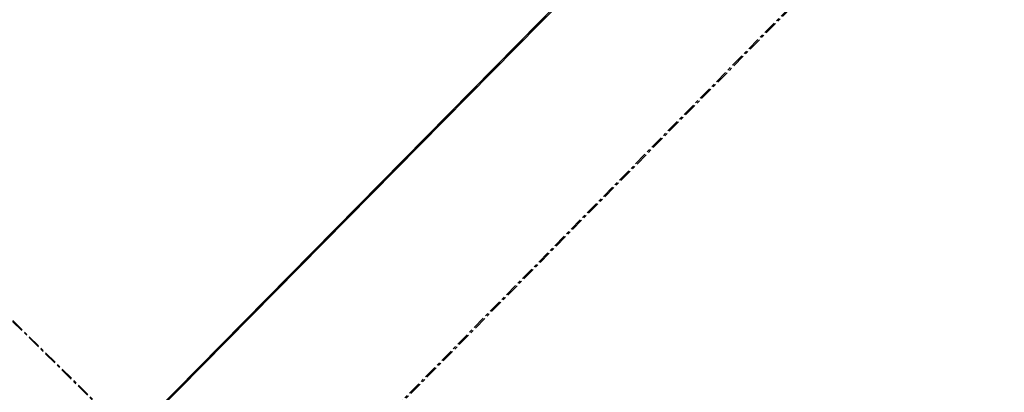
# Model space of a CAD drawing. Header units: millimetres. Extents: x 1589461 to 1701858, y 2333614 to 2610588.
# Tile 24 of 50: x 1596854 to 1597804, y 2355762 to 2356122. Entities that reach past the tile are written whole.
import ezdxf

# ---------------------------------------------------------------- set-up
doc = ezdxf.new("R2010")
doc.units = ezdxf.units.MM
doc.linetypes.add('zv001-h02-a-200-1-0001$0$Grid Line', pattern=[22.225, 12.7, -3.175, 3.175, -3.175])
doc.layers.add('isy-zv001-h02$0$A862-N-RLin', color=255, linetype='Continuous')
doc.layers.add('zv001-h02-a-200-1-0001$0$23_Yttervegg', color=7, linetype='Continuous', lineweight=0)
doc.layers.add('zv001-h02-a-200-1-0001$0$822_Akselinjer', color=7, linetype='Continuous', lineweight=0)

msp = doc.modelspace()

# ---------------------------------------------------------------- linework, layer by layer
at = {"layer": 'isy-zv001-h02$0$A862-N-RLin', "flags": 128}
msp.add_lwpolyline([(1605059.14, 2357780.64), (1603644.68, 2359173.38), (1603191.61, 2359619.48), (1602384.31, 2358799.89), (1601542.21, 2357944.97), (1600700.12, 2357090.06), (1599822.93, 2356199.52), (1598610.53, 2357393.88), (1596996.6, 2355755.58), (1598403.45, 2354369.66), (1600077.1, 2352720.9)], close=True, dxfattribs=at)
at = {"layer": 'zv001-h02-a-200-1-0001$0$23_Yttervegg'}
for p, q in [((1592771.96, 2351465.78), (1598610.49, 2357392.3)), ((1592772.56, 2351468.07), (1598610.14, 2357393.62))]:
    msp.add_line(p, q, dxfattribs=at)
at = {"layer": 'zv001-h02-a-200-1-0001$0$822_Akselinjer', "color": 251, "linetype": 'zv001-h02-a-200-1-0001$0$Grid Line', "true_color": 0x636466}
for p, q in [((1613460.64, 2372236.79), (1592690.04, 2351150.67)), ((1613459.32, 2372237.13), (1592690.64, 2351152.97)), ((1611232.72, 2341660.1), (1594506.22, 2358136.32)), ((1611232.93, 2341660.87), (1594506.42, 2358137.1))]:
    msp.add_line(p, q, dxfattribs=at)

doc.saveas('drawing.dxf')
